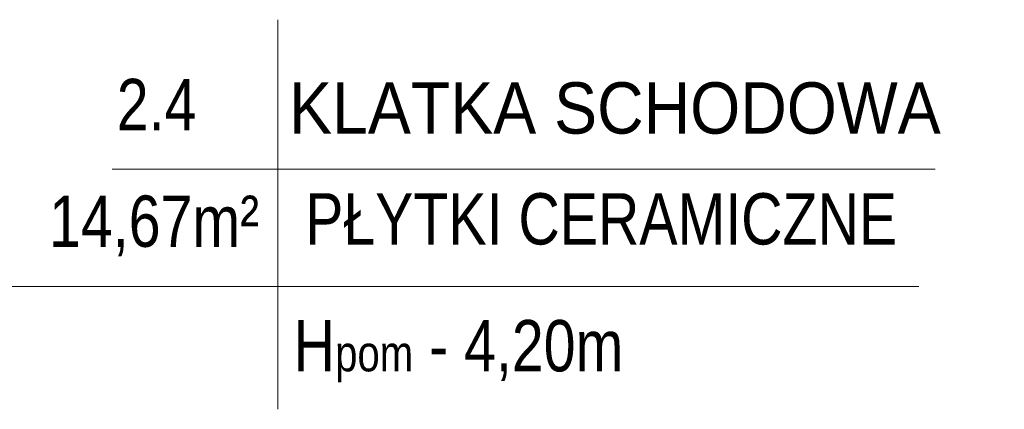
# Model space of a CAD drawing. Header units: millimetres. Extents: x 402 to 79005, y -7782 to 89952.
# Tile 137 of 256: x 27864 to 28314, y 24621 to 24798. Entities that reach past the tile are written whole.
import ezdxf

# ---------------------------------------------------------------- set-up
doc = ezdxf.new("R2010")
doc.units = ezdxf.units.MM
doc.header["$LTSCALE"] = 10
doc.layers.add('05-03_opis', color=253, linetype='Continuous', lineweight=5)
doc.styles.add('ariel', font='ARIAL.TTF', dxfattribs={"width": 0.8})

msp = doc.modelspace()

# ---------------------------------------------------------------- linework, layer by layer
at = {"layer": '05-03_opis'}
for p, q in [((27981.88, 24798.4), (27981.88, 24620.63)), ((27906.1, 24730.27), (28282.32, 24730.27)), ((27556.16, 24676.63), (28274.74, 24676.63))]:
    msp.add_line(p, q, dxfattribs=at)

# ---------------------------------------------------------------- texts
at = {"layer": '05-03_opis', "char_height": 23.4234, "style": 'ariel'}
for s, insert, width, attachment_point in [('{\\fArial|b0|i0|c238|p34;2.4}', (27926.45, 24759.71), 108.9126, 5), ('\\W0.9;{\\fArial|b0|i0|c238|p34;KLATKA SCHODOWA}', (27987.01, 24757.97), 356.6375, 4), ('{\\fArial|b0|i0|c238|p34;PŁYTKI CERAMICZNE}', (27994.34, 24707.36), 322.789, 4), ('{\\fArial|b0|i0|c238|p34;14,67m²}', (27925.33, 24704.29), 108.9126, 5), ('{\\fArial|b0|i0|c238|p34; H\\H0.7x;pom\\H1.429x; - 4,20m}', (27981.88, 24647.17), 322.789, 4)]:
    msp.add_mtext(s, dxfattribs=dict(at, insert=insert, width=width, attachment_point=attachment_point))

doc.saveas('drawing.dxf')
